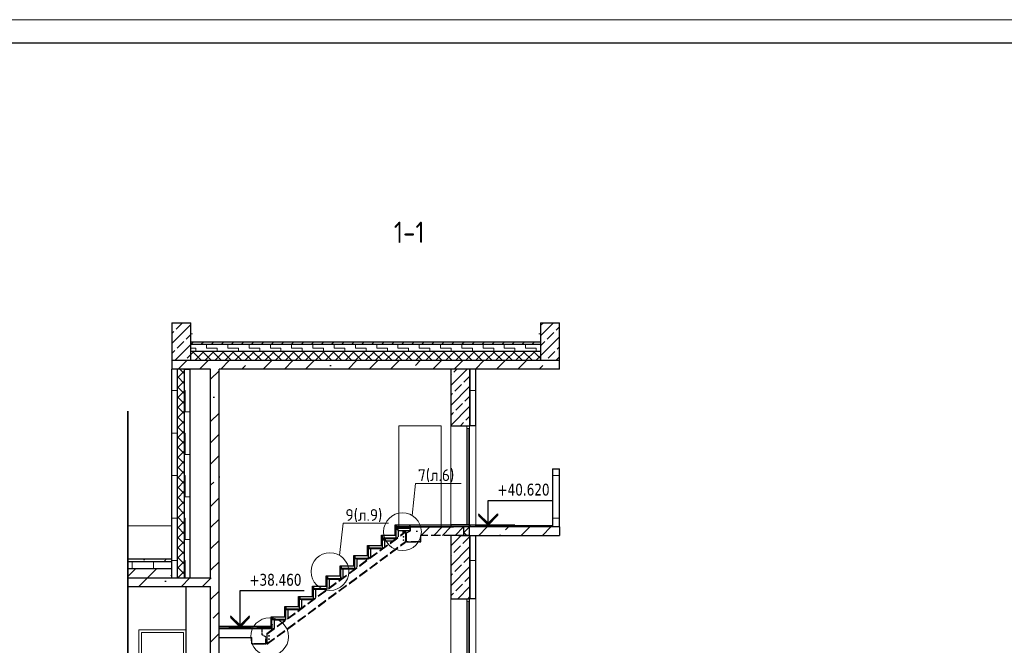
# Model space of a CAD drawing. Header units: millimetres. Extents: x 259029 to 2494469, y -731578 to -57567.
# Tile 129 of 207: x 348615 to 369447, y -493344 to -480100. Entities that reach past the tile are written whole.
import ezdxf
from ezdxf import colors
from ezdxf.entities.mleader import LeaderData, LeaderLine
from ezdxf.math import Vec2, Vec3

# ---------------------------------------------------------------- set-up
doc = ezdxf.new("R2010")
doc.units = ezdxf.units.MM
doc.linetypes.add('______2', pattern=[270, 200, -70])
for name, color, linetype, lineweight in [('1 Плита', 3, 'Continuous', 30), ('RAZMER', 100, 'Continuous', 15), ('Standard', 7, 'Continuous', 25), ('Общий01', 7, 'Continuous', 13), ('ПЛИТА', 152, 'Continuous', 35), ('РАЗРЕЗЫ', 10, 'Continuous', 60), ('Символы 0.20', 1, 'Continuous', 20), ('Стена', 7, 'Continuous', 50), ('Стена_ бетон не несущ.', 253, 'Continuous', 35), ('Стена_ бетон несущ.', 253, 'Continuous', 70), ('Текст', 41, 'Continuous', 30), ('ТОНКИЕ', 7, 'Continuous', 9)]:
    doc.layers.add(name, color=color, linetype=linetype, lineweight=lineweight)
doc.layers.add('ТОЛСТЫЕ_ОСНОВНЫЕ', color=6, linetype='Continuous')
doc.styles.add('TAHOMA', font='tahoma.ttf')
doc.styles.add('ГОСТ', font='GOST_Common.ttf')
pattern_1 = [(45, (-469993.1, -165551.34), (-449.0128, 449.0128), []), (45, (-469544.06, -165551.34), (-449.0128, 449.0128), [793.75, -158.75, 0, -158.75])]
pattern_2 = [(45, (20.4, -74328.7), (-449.0128, 449.0128), []), (45, (469.44, -74328.7), (-449.0128, 449.0128), [793.75, -158.75, 0, -158.75])]
pattern_3 = [(0, (348518.47, -543302.2), (450, 450), [450, -450]), (90, (348518.47, -543302.2), (-450, 450), [450, -450])]
pattern_4 = [(45, (347618.47, -544202.2), (-212.132, 212.132), []), (45, (347512.4, -544096.15), (-212.132, 212.132), [200, -70])]
pattern_5 = [(45, (347618.47, -544202.21), (-106.066, 106.066), []), (135, (347618.47, -544202.21), (-106.066, -106.066), [])]

# ---------------------------------------------------------------- blocks, each defined once
blk = doc.blocks.new('*U27')
at = {"layer": 'ТОЛСТЫЕ_ОСНОВНЫЕ', "color": 6}
blk.add_lwpolyline([(20, 5), (886, 5), (886, 415), (20, 415)], close=True, dxfattribs=at)
at = {"layer": 'ТОНКИЕ'}
blk.add_lwpolyline([(0, 0), (891, 0), (891, 420), (0, 420)], close=True, dxfattribs=at)
blk = doc.blocks.new('_None')
blk = doc.blocks.new('выаыв')
at = {"layer": 'Standard', "color": 7, "linetype": '______2', "lineweight": 30}
for p, q in [((483017, -472887), (483017, -472378)), ((486656, -473099), (486656, -472378)), ((482696, -473063), (483017, -472887)), ((482696, -473659), (482696, -473063)), ((482696, -473659), (482696, -473279)), ((483896, -473659), (483896, -473099)), ((486656, -473099), (483896, -473099)), ((483896, -473659), (482696, -473659)), ((483896, -473659), (482696, -473659)), ((482696, -473659), (483896, -473659)), ((483896, -473659), (482696, -473659))]:
    blk.add_line(p, q, dxfattribs=at)
at = {"layer": 'ПЛИТА', "color": 0, "lineweight": 30}
blk.add_line((483017, -472378), (486656, -472378), dxfattribs=at)

msp = doc.modelspace()

# ---------------------------------------------------------------- hatches: boundary and pattern name
at = {"layer": 'Standard', "linetype": 'Continuous', "lineweight": 13}
h = msp.add_hatch(dxfattribs=at)
h.set_pattern_fill('____', scale=225, style=0, pattern_type=2)
h.set_pattern_definition([(0, (348068.47, -543752.21), (225, 225), [225, -225]), (90, (348068.47, -543752.21), (-225, 225), [225, -225])])
h.paths.add_polyline_path([(352235.1, -486966.3), (352235.1, -487116.3), (359635.1, -487116.3), (359635.1, -486966.3)], flags=0)
h = msp.add_hatch(dxfattribs=at)
h.set_pattern_fill('____', scale=450, style=0, pattern_type=2)
h.set_pattern_definition(pattern_3)
h.paths.add_polyline_path([(351835.1, -487496.3), (351835.1, -491916.3), (351955.1, -491916.3), (351955.1, -487496.3)], flags=0)
h = msp.add_hatch(dxfattribs=at)
h.set_pattern_fill('__________6', scale=100, style=0, pattern_type=2)
h.set_pattern_definition(pattern_5)
h.paths.add_polyline_path([(351955.1, -487496.3), (351955.1, -491916.3), (352105.1, -491916.3), (352105.1, -487496.3)], flags=0)
h = msp.add_hatch(dxfattribs=at)
h.set_pattern_fill('____', scale=450, style=0, pattern_type=2)
h.set_pattern_definition(pattern_3)
h.paths.add_polyline_path([(352105.1, -487496.3), (352105.1, -491916.3), (352225.1, -491916.3), (352225.1, -487496.3)], flags=0)
h = msp.add_hatch(dxfattribs=at)
h.set_pattern_fill('____', scale=450, style=0, pattern_type=2)
h.set_pattern_definition(pattern_3)
h.paths.add_polyline_path([(358265.1, -488696.3), (358265.1, -487496.3), (358145.1, -487496.3), (358145.1, -488696.3)], flags=0)
h = msp.add_hatch(dxfattribs=at)
h.set_pattern_fill('____', scale=450, style=0, pattern_type=2)
h.set_pattern_definition(pattern_3)
h.paths.add_polyline_path([(359885.1, -490836.3), (360035.1, -490836.3), (360035.1, -489606.3), (359885.1, -489606.3)], flags=0)
h = msp.add_hatch(dxfattribs=at)
h.set_pattern_fill('____', scale=450, style=0, pattern_type=2)
h.set_pattern_definition(pattern_3)
h.paths.add_polyline_path([(358265.1, -492356.3), (358265.1, -491016.3), (358145.1, -491016.3), (358145.1, -492356.3)], flags=0)
h = msp.add_hatch(dxfattribs=at)
h.set_pattern_fill('____', scale=225, style=0, pattern_type=2)
h.set_pattern_definition([(0, (348068.47, -543752.21), (225, 225), [225, -225]), (90, (348068.47, -543752.21), (-225, 225), [225, -225])])
h.paths.add_polyline_path([(350899.9, -491566.3), (350899.9, -491716.3), (351835.1, -491716.3), (351835.1, -491566.3)])
at = {"layer": 'РАЗРЕЗЫ', "lineweight": 35}
h = msp.add_hatch(dxfattribs=at)
h.set_pattern_fill('ANSI31', color=256)
h.set_pattern_definition([(45, (260.0643, 180.1692), (-2.24506403, 2.24506403), [])])
h.paths.add_polyline_path([(353952.8, -492895.6, 0.5613599), (353945.9, -492899.9, 0.5613599), (353952.8, -492904.1)])
h.paths.add_polyline_path([(353955.4, -492899.9, 0.2809347), (353952.8, -492895.6), (353952.8, -492904.1, 0.2809347)])
at = {"layer": 'Стена_ бетон несущ.', "linetype": 'Continuous', "lineweight": 13}
h = msp.add_hatch(dxfattribs=at)
h.set_pattern_fill('__________7', color=9, scale=100, style=0, pattern_type=2)
h.set_pattern_definition(pattern_4)
h.paths.add_polyline_path([(351835.1, -486516.3), (351835.1, -487316.3), (352235.1, -487316.3), (352235.1, -486516.3)], flags=0)
h = msp.add_hatch(dxfattribs=at)
h.set_pattern_fill('__________7', color=9, scale=100, style=0, pattern_type=2)
h.set_pattern_definition(pattern_4)
h.paths.add_polyline_path([(359635.1, -486516.3), (359635.1, -487316.3), (360035.1, -487316.3), (360035.1, -486516.3)], flags=0)
h = msp.add_hatch(dxfattribs=at)
h.set_pattern_fill('__________5', scale=100, style=0, pattern_type=2)
h.set_pattern_definition([(45, (347618.47, -544202.2), (-212.132, 212.132), []), (45, (347512.4, -544096.15), (-212.132, 212.132), [])])
h.paths.add_polyline_path([(352235.1, -486916.3), (352235.1, -486966.3), (359635.1, -486966.3), (359635.1, -486916.3)], flags=0)
h = msp.add_hatch(dxfattribs=at)
h.set_pattern_fill('__________6', scale=100, style=0, pattern_type=2)
h.set_pattern_definition(pattern_5)
h.paths.add_polyline_path([(352235.1, -487116.3), (352235.1, -487316.3), (359635.1, -487316.3), (359635.1, -487116.3)], flags=0)
at = {"layer": 'Стена_ бетон несущ.', "linetype": 'Continuous', "lineweight": 25}
h = msp.add_hatch(dxfattribs=at)
h.set_pattern_fill('ANSI35', scale=100, style=0)
h.set_pattern_definition(pattern_2)
h.paths.add_polyline_path([(352835.1, -491916.3), (352835.1, -487496.3), (360035.1, -487496.3), (360035.1, -487316.3), (351835.1, -487316.3), (351835.1, -487496.3), (352655.1, -487496.3), (352655.1, -491916.3)])
at = {"layer": 'Стена_ бетон несущ.', "linetype": 'Continuous', "lineweight": 13}
h = msp.add_hatch(dxfattribs=at)
h.set_pattern_fill('__________7', color=9, scale=100, style=0, pattern_type=2)
h.set_pattern_definition(pattern_4)
h.paths.add_polyline_path([(358135.1, -488696.3), (358135.1, -487496.3), (357735.1, -487496.3), (357735.1, -488696.3)], flags=0)
h = msp.add_hatch(dxfattribs=at)
h.set_pattern_fill('__________7', color=9, scale=100, style=0, pattern_type=2)
h.set_pattern_definition(pattern_4)
h.paths.add_polyline_path([(357735.1, -490836.3), (358135.1, -490836.3), (358135.1, -490796.3), (357735.1, -490796.3)], flags=0)
at = {"layer": 'Стена_ бетон несущ.', "linetype": 'Continuous', "lineweight": 25}
h = msp.add_hatch(dxfattribs=at)
h.set_pattern_fill('ANSI35', scale=100, style=0)
h.set_pattern_definition([(45, (-469993.1, -157871.34), (-449.0128, 449.0128), []), (45, (-469544.06, -157871.34), (-449.0128, 449.0128), [793.75, -158.75, 0, -158.75])])
h.paths.add_polyline_path([(356635.1, -491016.3), (358005.2, -491016.3), (358005.2, -490836.3), (356635.1, -490836.3)])
h = msp.add_hatch(dxfattribs=at)
h.set_pattern_fill('ANSI35', scale=100, style=0)
h.set_pattern_definition([(45, (-469727.5, -157871.34), (-449.0128, 449.0128), []), (45, (-469278.47, -157871.34), (-449.0128, 449.0128), [793.75, -158.75, 0, -158.75])])
h.paths.add_polyline_path([(356900.7, -491016.3), (358270.8, -491016.3), (358270.8, -490836.3), (356900.7, -490836.3)])
h = msp.add_hatch(dxfattribs=at)
h.set_pattern_fill('ANSI35', scale=100, style=0)
h.set_pattern_definition([(45, (-469727.5, -157871.34), (-449.0128, 449.0128), []), (45, (-469278.47, -157871.34), (-449.0128, 449.0128), [793.75, -158.75, 0, -158.75])])
h.paths.add_polyline_path([(356900.7, -491016.3), (358270.8, -491016.3), (358270.8, -490836.3), (356900.7, -490836.3)])
at = {"layer": 'Стена_ бетон несущ.', "linetype": 'Continuous', "lineweight": 13}
h = msp.add_hatch(dxfattribs=at)
h.set_pattern_fill('__________6', scale=100, style=0, pattern_type=2)
h.set_pattern_definition(pattern_5)
h.paths.add_polyline_path([(358005.2, -491016.3), (358135.1, -491016.3), (358135.1, -490836.3), (358005.2, -490836.3)], flags=0)
at = {"layer": 'Стена_ бетон несущ.', "linetype": 'Continuous', "lineweight": 25}
h = msp.add_hatch(dxfattribs=at)
h.set_pattern_fill('ANSI35', scale=100, style=0)
h.set_pattern_definition(pattern_2)
h.paths.add_polyline_path([(358135.1, -490836.3), (358135.1, -491016.3), (360035.1, -491016.3), (360035.1, -490836.3)])
at = {"layer": 'Стена_ бетон несущ.', "linetype": 'Continuous', "lineweight": 13}
h = msp.add_hatch(dxfattribs=at)
h.set_pattern_fill('__________7', color=9, scale=100, style=0, pattern_type=2)
h.set_pattern_definition(pattern_4)
h.paths.add_polyline_path([(358135.1, -492356.3), (358135.1, -491016.3), (357735.1, -491016.3), (357735.1, -492356.3)], flags=0)
h = msp.add_hatch(dxfattribs=at)
h.set_pattern_fill('ANSI35', scale=100, style=0)
h.set_pattern_definition(pattern_1)
h.paths.add_polyline_path([(350899.9, -491516.3), (350899.9, -491566.3), (351835.1, -491566.3), (351835.1, -491516.3)])
h = msp.add_hatch(dxfattribs=at)
h.set_pattern_fill('ANSI35', scale=100, style=0)
h.set_pattern_definition(pattern_1)
h.paths.add_polyline_path([(350899.9, -491716.3), (350899.9, -491916.3), (351835.1, -491916.3), (351835.1, -491716.3)])
at = {"layer": 'Стена_ бетон несущ.', "linetype": 'Continuous', "lineweight": 25}
h = msp.add_hatch(dxfattribs=at)
h.set_pattern_fill('ANSI35', scale=100, style=0)
h.set_pattern_definition(pattern_1)
h.paths.add_polyline_path([(350899.9, -491916.3), (350899.9, -492096.3), (352835.1, -492096.3), (352835.1, -491916.3)])
h = msp.add_hatch(dxfattribs=at)
h.set_pattern_fill('ANSI35', scale=100, style=0)
h.set_pattern_definition(pattern_1)
h.paths.add_polyline_path([(352835.1, -495216.3), (352835.1, -492096.3), (352655.1, -492096.3), (352655.1, -495216.3)])

# ---------------------------------------------------------------- linework, layer by layer
at = {"color": 0}
msp.add_line((358135.1, -490796.3), (359093.4, -490796.3), dxfattribs=at)
at = {"color": 3, "linetype": 'Continuous'}
for p, q in [((356583, -490888.2), (356603.2, -490868)), ((356595.5, -490900.7), (356615.7, -490880.5)), ((356608, -490913.2), (356628.2, -490893)), ((356620.5, -490925.7), (356640.7, -490905.5)), ((356303.5, -491115.7), (356323.7, -491095.5)), ((356316, -491128.2), (356336.2, -491108)), ((356328.5, -491140.7), (356348.7, -491120.5))]:
    msp.add_line(p, q, dxfattribs=at)
at = {"color": 3, "linetype": 'Continuous', "lineweight": 30}
for points in [[(356850.5, -490859.3), (356606.4, -490859.3), (356606.4, -490862.3), (356850.5, -490862.3), (356850.5, -490859.3)], [(356843.2, -490859.3), (356606.4, -490859.3), (356606.4, -490862.3), (356843.2, -490862.3), (356843.2, -490859.3)], [(356551.2, -491074.3), (356314.4, -491074.3), (356314.4, -491077.3), (356551.2, -491077.3), (356551.2, -491074.3)], [(356259.2, -491289.3), (356022.4, -491289.3), (356022.4, -491292.3), (356259.2, -491292.3), (356259.2, -491289.3)], [(355967.2, -491504.3), (355730.4, -491504.3), (355730.4, -491507.3), (355967.2, -491507.3), (355967.2, -491504.3)], [(355675.2, -491719.3), (355438.4, -491719.3), (355438.4, -491722.3), (355675.2, -491722.3), (355675.2, -491719.3)], [(355383.2, -491934.3), (355146.4, -491934.3), (355146.4, -491937.3), (355383.2, -491937.3), (355383.2, -491934.3)], [(355091.2, -492149.3), (354854.4, -492149.3), (354854.4, -492152.3), (355091.2, -492152.3), (355091.2, -492149.3)], [(354799.2, -492364.3), (354562.4, -492364.3), (354562.4, -492367.3), (354799.2, -492367.3), (354799.2, -492364.3)], [(354507.5, -492579.3), (354270.6, -492579.3), (354270.6, -492582.3), (354507.5, -492582.3), (354507.5, -492579.3)], [(354215.5, -492794.3), (353978.6, -492794.3), (353978.6, -492797.3), (354215.5, -492797.3), (354215.5, -492794.3)]]:
    msp.add_lwpolyline(points, dxfattribs=at)
at = {"layer": '1 Плита', "color": 2, "linetype": 'Continuous', "lineweight": 30}
for points in [[(356591.6, -490862.3), (356628.3, -490862.3, -0.4142136), (356630.6, -490864.6), (356630.6, -490866.3), (356580.6, -490866.3), (356580.6, -490816.3), (356582.3, -490816.3, -0.4142136), (356584.6, -490818.6), (356584.6, -490855.3, 0.4142136)], [(356591.6, -490862.3), (356628.3, -490862.3, -0.4142136), (356630.6, -490864.6), (356630.6, -490866.3), (356580.6, -490866.3), (356580.6, -490816.3), (356582.3, -490816.3, -0.4142136), (356584.6, -490818.6), (356584.6, -490855.3, 0.4142136)], [(356591.6, -490862.3), (356628.3, -490862.3, -0.4142136), (356630.6, -490864.6), (356630.6, -490866.3), (356580.6, -490866.3), (356580.6, -490816.3), (356582.3, -490816.3, -0.4142136), (356584.6, -490818.6), (356584.6, -490855.3, 0.4142136)], [(356591.6, -490862.3), (356628.3, -490862.3, -0.4142136), (356630.6, -490864.6), (356630.6, -490866.3), (356580.6, -490866.3), (356580.6, -490816.3), (356582.3, -490816.3, -0.4142136), (356584.6, -490818.6), (356584.6, -490855.3, 0.4142136)], [(356861.6, -490862.3), (356824.9, -490862.3, 0.4142136), (356822.6, -490864.6), (356822.6, -490866.3), (356872.6, -490866.3), (356872.6, -490816.3), (356870.9, -490816.3, 0.4142136), (356868.6, -490818.6), (356868.6, -490855.3, -0.4142136)], [(356864.9, -490862.3), (356828.2, -490862.3, 0.4142136), (356825.9, -490864.6), (356825.9, -490866.3), (356875.9, -490866.3), (356875.9, -490816.3), (356874.2, -490816.3, 0.4142136), (356871.9, -490818.6), (356871.9, -490855.3, -0.4142136)], [(356299.6, -491077.3), (356336.3, -491077.3, -0.4142136), (356338.6, -491079.6), (356338.6, -491081.3), (356288.6, -491081.3), (356288.6, -491031.3), (356290.3, -491031.3, -0.4142136), (356292.6, -491033.6), (356292.6, -491070.3, 0.4142136)], [(356299.6, -491077.3), (356336.3, -491077.3, -0.4142136), (356338.6, -491079.6), (356338.6, -491081.3), (356288.6, -491081.3), (356288.6, -491031.3), (356290.3, -491031.3, -0.4142136), (356292.6, -491033.6), (356292.6, -491070.3, 0.4142136)], [(356569.6, -491077.3), (356532.9, -491077.3, 0.4142136), (356530.6, -491079.6), (356530.6, -491081.3), (356580.6, -491081.3), (356580.6, -491031.3), (356578.9, -491031.3, 0.4142136), (356576.6, -491033.6), (356576.6, -491070.3, -0.4142136)], [(356007.6, -491292.3), (356044.3, -491292.3, -0.4142136), (356046.6, -491294.6), (356046.6, -491296.3), (355996.6, -491296.3), (355996.6, -491246.3), (355998.3, -491246.3, -0.4142136), (356000.6, -491248.6), (356000.6, -491285.3, 0.4142136)], [(356007.6, -491292.3), (356044.3, -491292.3, -0.4142136), (356046.6, -491294.6), (356046.6, -491296.3), (355996.6, -491296.3), (355996.6, -491246.3), (355998.3, -491246.3, -0.4142136), (356000.6, -491248.6), (356000.6, -491285.3, 0.4142136)], [(356277.6, -491292.3), (356240.9, -491292.3, 0.4142136), (356238.6, -491294.6), (356238.6, -491296.3), (356288.6, -491296.3), (356288.6, -491246.3), (356286.9, -491246.3, 0.4142136), (356284.6, -491248.6), (356284.6, -491285.3, -0.4142136)], [(355715.6, -491507.3), (355752.3, -491507.3, -0.4142136), (355754.6, -491509.6), (355754.6, -491511.3), (355704.6, -491511.3), (355704.6, -491461.3), (355706.3, -491461.3, -0.4142136), (355708.6, -491463.6), (355708.6, -491500.3, 0.4142136)], [(355715.6, -491507.3), (355752.3, -491507.3, -0.4142136), (355754.6, -491509.6), (355754.6, -491511.3), (355704.6, -491511.3), (355704.6, -491461.3), (355706.3, -491461.3, -0.4142136), (355708.6, -491463.6), (355708.6, -491500.3, 0.4142136)], [(355985.6, -491507.3), (355948.9, -491507.3, 0.4142136), (355946.6, -491509.6), (355946.6, -491511.3), (355996.6, -491511.3), (355996.6, -491461.3), (355994.9, -491461.3, 0.4142136), (355992.6, -491463.6), (355992.6, -491500.3, -0.4142136)], [(355423.6, -491722.3), (355460.3, -491722.3, -0.4142136), (355462.6, -491724.6), (355462.6, -491726.3), (355412.6, -491726.3), (355412.6, -491676.3), (355414.3, -491676.3, -0.4142136), (355416.6, -491678.6), (355416.6, -491715.3, 0.4142136)], [(355423.6, -491722.3), (355460.3, -491722.3, -0.4142136), (355462.6, -491724.6), (355462.6, -491726.3), (355412.6, -491726.3), (355412.6, -491676.3), (355414.3, -491676.3, -0.4142136), (355416.6, -491678.6), (355416.6, -491715.3, 0.4142136)], [(355693.6, -491722.3), (355656.9, -491722.3, 0.4142136), (355654.6, -491724.6), (355654.6, -491726.3), (355704.6, -491726.3), (355704.6, -491676.3), (355702.9, -491676.3, 0.4142136), (355700.6, -491678.6), (355700.6, -491715.3, -0.4142136)], [(355131.6, -491937.3), (355168.3, -491937.3, -0.4142136), (355170.6, -491939.6), (355170.6, -491941.3), (355120.6, -491941.3), (355120.6, -491891.3), (355122.3, -491891.3, -0.4142136), (355124.6, -491893.6), (355124.6, -491930.3, 0.4142136)], [(355131.6, -491937.3), (355168.3, -491937.3, -0.4142136), (355170.6, -491939.6), (355170.6, -491941.3), (355120.6, -491941.3), (355120.6, -491891.3), (355122.3, -491891.3, -0.4142136), (355124.6, -491893.6), (355124.6, -491930.3, 0.4142136)], [(355401.6, -491937.3), (355364.9, -491937.3, 0.4142136), (355362.6, -491939.6), (355362.6, -491941.3), (355412.6, -491941.3), (355412.6, -491891.3), (355410.9, -491891.3, 0.4142136), (355408.6, -491893.6), (355408.6, -491930.3, -0.4142136)], [(354839.6, -492152.3), (354876.3, -492152.3, -0.4142136), (354878.6, -492154.6), (354878.6, -492156.3), (354828.6, -492156.3), (354828.6, -492106.3), (354830.3, -492106.3, -0.4142136), (354832.6, -492108.6), (354832.6, -492145.3, 0.4142136)], [(354839.6, -492152.3), (354876.3, -492152.3, -0.4142136), (354878.6, -492154.6), (354878.6, -492156.3), (354828.6, -492156.3), (354828.6, -492106.3), (354830.3, -492106.3, -0.4142136), (354832.6, -492108.6), (354832.6, -492145.3, 0.4142136)], [(355109.6, -492152.3), (355072.9, -492152.3, 0.4142136), (355070.6, -492154.6), (355070.6, -492156.3), (355120.6, -492156.3), (355120.6, -492106.3), (355118.9, -492106.3, 0.4142136), (355116.6, -492108.6), (355116.6, -492145.3, -0.4142136)], [(354547.6, -492367.3), (354584.3, -492367.3, -0.4142136), (354586.6, -492369.6), (354586.6, -492371.3), (354536.6, -492371.3), (354536.6, -492321.3), (354538.3, -492321.3, -0.4142136), (354540.6, -492323.6), (354540.6, -492360.3, 0.4142136)], [(354547.6, -492367.3), (354584.3, -492367.3, -0.4142136), (354586.6, -492369.6), (354586.6, -492371.3), (354536.6, -492371.3), (354536.6, -492321.3), (354538.3, -492321.3, -0.4142136), (354540.6, -492323.6), (354540.6, -492360.3, 0.4142136)], [(354817.6, -492367.3), (354780.9, -492367.3, 0.4142136), (354778.6, -492369.6), (354778.6, -492371.3), (354828.6, -492371.3), (354828.6, -492321.3), (354826.9, -492321.3, 0.4142136), (354824.6, -492323.6), (354824.6, -492360.3, -0.4142136)], [(354255.8, -492582.3), (354292.5, -492582.3, -0.4142136), (354294.8, -492584.6), (354294.8, -492586.3), (354244.8, -492586.3), (354244.8, -492536.3), (354246.5, -492536.3, -0.4142136), (354248.8, -492538.6), (354248.8, -492575.3, 0.4142136)], [(354255.8, -492582.3), (354292.5, -492582.3, -0.4142136), (354294.8, -492584.6), (354294.8, -492586.3), (354244.8, -492586.3), (354244.8, -492536.3), (354246.5, -492536.3, -0.4142136), (354248.8, -492538.6), (354248.8, -492575.3, 0.4142136)], [(354525.8, -492582.3), (354489.1, -492582.3, 0.4142136), (354486.8, -492584.6), (354486.8, -492586.3), (354536.8, -492586.3), (354536.8, -492536.3), (354535.1, -492536.3, 0.4142136), (354532.8, -492538.6), (354532.8, -492575.3, -0.4142136)], [(353963.8, -492797.3), (354000.5, -492797.3, -0.4142136), (354002.8, -492799.6), (354002.8, -492801.3), (353952.8, -492801.3), (353952.8, -492751.3), (353954.5, -492751.3, -0.4142136), (353956.8, -492753.6), (353956.8, -492790.3, 0.4142136)], [(353963.8, -492797.3), (354000.5, -492797.3, -0.4142136), (354002.8, -492799.6), (354002.8, -492801.3), (353952.8, -492801.3), (353952.8, -492751.3), (353954.5, -492751.3, -0.4142136), (353956.8, -492753.6), (353956.8, -492790.3, 0.4142136)], [(354233.8, -492797.3), (354197.1, -492797.3, 0.4142136), (354194.8, -492799.6), (354194.8, -492801.3), (354244.8, -492801.3), (354244.8, -492751.3), (354243.1, -492751.3, 0.4142136), (354240.8, -492753.6), (354240.8, -492790.3, -0.4142136)]]:
    msp.add_lwpolyline(points, format="xyb", close=True, dxfattribs=at)
at = {"layer": 'RAZMER'}
for centre in [(356736.3, -491045.5, 0), (356736.3, -491115.5, 0), (353889.7, -493142.2, 0), (353889.7, -493212.2, 0)]:
    msp.add_circle(centre, 8, dxfattribs=at)
at = {"layer": 'Standard', "color": 7, "linetype": 'Continuous', "lineweight": 25}
for p, q in [((352655.1, -491916.3), (352655.1, -487496.3)), ((352835.1, -492096.3), (352835.1, -487496.3)), ((358525.7, -490797.3), (358525.7, -490277.3)), ((358525.7, -490277.3), (359885.7, -490277.3)), ((358325.7, -490557.3), (358525.7, -490757.3)), ((358525.7, -490777.3), (358325.7, -490577.3)), ((358525.7, -490757.3), (358725.7, -490557.3)), ((358725.7, -490577.3), (358525.7, -490777.3)), ((358725.7, -490557.3), (358725.7, -490577.3)), ((358725.7, -490577.3), (358725.7, -490597.3)), ((358525.7, -490797.3), (358325.7, -490597.3)), ((358725.7, -490597.3), (358525.7, -490797.3)), ((358135.1, -491016.3), (358135.1, -490836.3)), ((352835.1, -493216.3), (352835.1, -491916.3)), ((352655.1, -495216.3), (352655.1, -492096.3)), ((353277, -492956.3), (353277, -492186.3)), ((353277, -492186.3), (354637, -492186.3)), ((353077, -492716.3), (353277, -492916.3)), ((353277, -492936.3), (353077, -492736.3)), ((353277, -492956.3), (353077, -492756.3)), ((353277, -492916.3), (353477, -492716.3)), ((353477, -492736.3), (353277, -492936.3)), ((353477, -492756.3), (353277, -492956.3)), ((353037, -492945.2), (353517, -492945.2)), ((353037, -492945.2), (353517, -492945.2)), ((353037, -492956.3), (353517, -492956.3)), ((352835.1, -498696.3), (352835.1, -493173.5)), ((352835.1, -498696.3), (352835.1, -493173.5))]:
    msp.add_line(p, q, dxfattribs=at)
at = {"layer": 'Standard', "color": 7, "linetype": 'Continuous', "lineweight": 13}
for p, q in [((358079.1, -488696.3), (358079.1, -488752.3)), ((358135.1, -488752.3), (358135.1, -488696.3)), ((358079.1, -488752.3), (358135.1, -488752.3)), ((358079.1, -488752.3), (358079.1, -490796.3)), ((358107.1, -490795.3), (358107.1, -488752.3)), ((358135.1, -490796.3), (358135.1, -488752.3)), ((358079.1, -492356.3), (358079.1, -492412.3)), ((358079.1, -492356.3), (358079.1, -492412.3)), ((358079.1, -492412.3), (358079.1, -495116.3)), ((358079.1, -492412.3), (358135.1, -492412.3)), ((358079.1, -492412.3), (358135.1, -492412.3)), ((358107.1, -495115.3), (358107.1, -492412.3)), ((358135.1, -492412.3), (358135.1, -492356.3)), ((358135.1, -492412.3), (358135.1, -492356.3)), ((358135.1, -495116.3), (358135.1, -492412.3)), ((352079.1, -493072.3), (351191.1, -493072.3)), ((351191.1, -493072.3), (351191.1, -495116.3)), ((352079.1, -495116.3), (352079.1, -493072.3))]:
    msp.add_line(p, q, dxfattribs=at)
at = {"layer": 'Standard', "color": 253, "linetype": '______2', "lineweight": 30, "true_color": 0xababab}
for p, q in [((353845.1, -493095.4), (356781.3, -490933.5)), ((353845.1, -493106.2), (356781.3, -490944.3)), ((353846.2, -493308), (356781.3, -491146.9)), ((353847.2, -493319.7), (356781.3, -491159.3))]:
    msp.add_line(p, q, dxfattribs=at)
at = {"layer": 'Standard', "color": 7, "linetype": '______2', "lineweight": 30}
for p, q in [((356801.3, -490962.2), (356881.5, -490918.1)), ((356801.3, -491156.3), (356801.3, -490962.2)), ((356881.5, -490918.1), (356881.5, -490836.2)), ((356801.3, -491156.3), (356801.3, -491061.3)), ((356801.3, -491156.3), (356801.3, -491061.3)), ((357101.3, -491156.3), (356801.3, -491156.3)), ((357101.3, -491156.3), (356801.3, -491156.3)), ((356801.3, -491156.3), (357101.3, -491156.3)), ((357101.3, -491156.3), (356801.3, -491156.3)), ((357101.3, -491156.3), (356801.3, -491156.3)), ((357101.3, -491156.3), (356801.3, -491156.3)), ((356801.3, -491156.3), (357101.3, -491156.3)), ((357101.3, -491156.3), (356801.3, -491156.3)), ((357101.3, -491156.3), (357101.3, -491016.3)), ((357791.3, -491016.3), (357101.3, -491016.3)), ((357101.3, -491156.3), (357101.3, -491016.3)), ((357791.3, -491016.3), (357101.3, -491016.3)), ((352835.1, -493175.3), (352835.1, -492995.2)), ((352835.1, -493175.3), (353525.1, -493175.3)), ((353525.1, -493315.3), (353525.1, -493175.3)), ((353825.1, -493315.3), (353825.1, -493220.3)), ((353525.1, -493315.3), (353825.1, -493315.3)), ((353525.1, -493315.3), (353825.1, -493315.3)), ((353825.1, -493315.3), (353525.1, -493315.3)), ((353525.1, -493315.3), (353825.1, -493315.3))]:
    msp.add_line(p, q, dxfattribs=at)
at = {"layer": 'Общий01', "color": 7, "linetype": 'Continuous', "lineweight": 25}
for p, q in [((352235.1, -486916.3), (359635.1, -486916.3)), ((352235.1, -486966.3), (359635.1, -486966.3)), ((352235.1, -487116.3), (359635.1, -487116.3)), ((358265.1, -490806.3), (359885.1, -490806.3)), ((358265.1, -490806.3), (359885.1, -490806.3)), ((357901.1, -491016.3), (360035.1, -491016.3)), ((350899.9, -491516.3), (351835.1, -491516.3)), ((350899.9, -491566.3), (351835.1, -491566.3)), ((350899.9, -491716.3), (351835.1, -491716.3)), ((350899.9, -491916.3), (352655.1, -491916.3)), ((350899.9, -492096.3), (352655.1, -492096.3))]:
    msp.add_line(p, q, dxfattribs=at)
at = {"layer": 'ПЛИТА', "color": 0}
msp.add_line((350899.9, -488390.6), (350899.9, -515811.2), dxfattribs=at)
at = {"layer": 'ПЛИТА', "color": 0, "lineweight": 30}
for p, q in [((356880.6, -490836.3), (357791.3, -490836.2)), ((356881.5, -490836.2), (357791.3, -490836.2)), ((352835.1, -493175.3), (353525.1, -493175.3))]:
    msp.add_line(p, q, dxfattribs=at)
at = {"layer": 'РАЗРЕЗЫ', "color": 3, "lineweight": 30}
for p, q in [((356580.6, -491081.3), (356580.6, -490826.3)), ((356580.6, -491081.3), (356580.6, -490826.3)), ((356622.6, -490866.3), (356850.9, -490866.3)), ((356622.6, -490866.3), (356872.6, -490866.3)), ((356630.6, -491044.5), (356630.6, -490916.3)), ((356630.6, -491044.5), (356630.6, -490916.3)), ((356630.6, -490916.3), (356875.9, -490916.3)), ((356731.3, -490970.3), (356731.3, -490916.3)), ((356731.3, -490970.3), (356731.3, -490916.3)), ((356781.3, -490933.5), (356781.3, -490916.3)), ((356781.3, -490933.5), (356781.3, -490916.3)), ((356875.9, -490916.3), (356875.9, -490866.3)), ((356288.6, -491296.3), (356288.6, -491041.3)), ((356288.6, -491296.3), (356288.6, -491041.3)), ((356288.6, -491296.3), (356288.6, -491041.3)), ((356330.6, -491081.3), (356580.6, -491081.3)), ((356338.6, -491259.5), (356338.6, -491081.3)), ((356338.6, -491259.5), (356338.6, -491131.3)), ((356338.6, -491259.5), (356338.6, -491131.3)), ((356338.6, -491131.3), (356506.4, -491131.3)), ((355996.6, -491511.3), (355996.6, -491256.3)), ((356038.6, -491296.3), (356288.6, -491296.3)), ((356046.6, -491474.5), (356046.6, -491296.3)), ((355704.6, -491726.3), (355704.6, -491471.3)), ((355746.6, -491511.3), (355996.6, -491511.3)), ((355754.6, -491689.5), (355754.6, -491511.3)), ((355412.6, -491941.3), (355412.6, -491686.3)), ((355454.6, -491726.3), (355704.6, -491726.3)), ((355462.6, -491904.5), (355462.6, -491726.3)), ((355120.6, -492156.3), (355120.6, -491901.3)), ((355162.6, -491941.3), (355412.6, -491941.3)), ((355170.6, -492119.5), (355170.6, -491941.3)), ((354828.6, -492371.3), (354828.6, -492116.3)), ((354870.6, -492156.3), (355120.6, -492156.3)), ((354878.6, -492334.5), (354878.6, -492156.3)), ((354536.6, -492586.3), (354536.6, -492331.3)), ((354578.6, -492371.3), (354828.6, -492371.3)), ((354586.6, -492549.5), (354586.6, -492371.3)), ((354244.8, -492801.1), (354244.8, -492546.3)), ((354286.8, -492586.3), (354536.8, -492586.3)), ((354294.8, -492764.3), (354294.8, -492586.3)), ((353952.8, -493016.1), (353952.8, -492761.3)), ((353994.8, -492801.3), (354244.8, -492801.3)), ((354002.8, -492979.3), (354002.8, -492801.3))]:
    msp.add_line(p, q, dxfattribs=at)
at = {"layer": 'РАЗРЕЗЫ', "color": 2, "lineweight": -2}
for p, q in [((356580.6, -490866.3), (356630.6, -490916.3)), ((360035.1, -490836.3), (356880.6, -490836.3)), ((356288.6, -491081.3), (356338.6, -491131.3))]:
    msp.add_line(p, q, dxfattribs=at)
at = {"layer": 'РАЗРЕЗЫ', "color": 2, "lineweight": 30}
for p, q in [((356781.3, -490933.5), (356781.3, -491159.3)), ((353845.1, -493095.4), (353845.1, -493321.2)), ((353845.1, -493139.3), (353845.1, -493251.6))]:
    msp.add_line(p, q, dxfattribs=at)
at = {"layer": 'РАЗРЕЗЫ', "color": 1, "lineweight": 30}
msp.add_lwpolyline([(353933.1, -492956.3), (353933.1, -492740.3), (354224.8, -492740.3), (354224.8, -492524.3), (354516.6, -492524.3), (354516.6, -492308.3), (354808.6, -492308.3), (354808.6, -492092.3), (355100.6, -492092.3), (355100.6, -491876.3), (355392.6, -491876.3), (355392.6, -491660.3), (355684.6, -491660.3), (355684.6, -491444.3), (355976.6, -491444.3), (355976.6, -491228.3), (356268.6, -491228.3), (356268.6, -491012.3), (356560.6, -491012.3), (356560.6, -490796.3), (356560.6, -490796.3)], dxfattribs=at)
at = {"layer": 'РАЗРЕЗЫ', "color": 2, "lineweight": -2}
msp.add_lwpolyline([(356560.6, -490796.3), (358135.1, -490796.3), (358135.1, -490836.3), (356560.6, -490836.3)], close=True, dxfattribs=at)
at = {"layer": 'РАЗРЕЗЫ', "color": 2, "lineweight": 35}
msp.add_lwpolyline([(353631.6, -492988.7), (353947.4, -492988.7), (353947.4, -492903.3)], dxfattribs=at)
msp.add_circle((353950.7, -492899.9), 4.75, dxfattribs=at)
at = {"layer": 'Символы 0.20'}
for centre in [(356713.4, -490938.9), (355179.3, -491782.7), (353902.6, -493160.9)]:
    msp.add_circle(centre, 400, dxfattribs=at)
at = {"layer": 'Стена', "color": 7, "linetype": 'Continuous', "lineweight": 13}
for p, q in [((352272.2, -486751.8), (352235.1, -486751.8)), ((359598.1, -486751.8), (359635.1, -486751.8)), ((357535.1, -488696.3), (356635.1, -488696.3)), ((356635.1, -488696.3), (356635.1, -490836.3)), ((357535.1, -490836.3), (357535.1, -488696.3))]:
    msp.add_line(p, q, dxfattribs=at)
at = {"layer": 'Стена', "color": 7, "linetype": 'Continuous', "lineweight": 25}
for p, q in [((360035.1, -487316.3), (351835.1, -487316.3)), ((351835.1, -487316.3), (351835.1, -487496.3)), ((360035.1, -487496.3), (360035.1, -487316.3)), ((352655.1, -487496.3), (351835.1, -487496.3)), ((360035.1, -487496.3), (352835.1, -487496.3)), ((353935.1, -492945.2), (352835.1, -492945.2)), ((353935.1, -492945.2), (352835.1, -492945.2)), ((353952.8, -492945.2), (352835.1, -492945.2)), ((353952.8, -492956.3), (352835.1, -492956.3))]:
    msp.add_line(p, q, dxfattribs=at)
at = {"layer": 'Стена', "color": 34, "linetype": 'Continuous', "lineweight": 25}
for p, q in [((358145.1, -488696.3), (358145.1, -487496.3)), ((358265.1, -488696.3), (358265.1, -487496.3)), ((358265.1, -488696.3), (358135.1, -488696.3)), ((359885.1, -489606.3), (360035.1, -489606.3)), ((359885.1, -489606.3), (359885.1, -490836.3)), ((360035.1, -490836.3), (360035.1, -489606.3)), ((358135.1, -490796.3), (358265.1, -490796.3)), ((358145.1, -490836.3), (358145.1, -490796.3)), ((358265.1, -490836.3), (358265.1, -490796.3)), ((358145.1, -492356.3), (358145.1, -491016.3)), ((358265.1, -492356.3), (358265.1, -491016.3)), ((358265.1, -492356.3), (358135.1, -492356.3)), ((358265.1, -492356.3), (358135.1, -492356.3))]:
    msp.add_line(p, q, dxfattribs=at)
at = {"layer": 'Стена', "color": 34, "linetype": 'Continuous', "lineweight": 13}
for p, q in [((358265.1, -490796.3), (358265.1, -488696.3)), ((358265.1, -495116.3), (358265.1, -492356.3))]:
    msp.add_line(p, q, dxfattribs=at)
at = {"layer": 'Стена_ бетон не несущ.', "color": 45, "linetype": 'Continuous', "lineweight": 25}
for p, q in [((351835.1, -491916.3), (351835.1, -487496.3)), ((351955.1, -491916.3), (351955.1, -487496.3)), ((351955.1, -491916.3), (351955.1, -487496.3)), ((352105.1, -491916.3), (352105.1, -487496.3)), ((352105.1, -491916.3), (352105.1, -487496.3)), ((352225.1, -491916.3), (352225.1, -487496.3)), ((352135.1, -495116.3), (352135.1, -492096.3))]:
    msp.add_line(p, q, dxfattribs=at)
at = {"layer": 'Стена_ бетон не несущ.', "color": 7, "linetype": 'Continuous', "lineweight": 13}
for p, q in [((352135.1, -493016.3), (351135.1, -493016.3)), ((351135.1, -493016.3), (351135.1, -495116.3)), ((352135.1, -495216.3), (352135.1, -493016.3))]:
    msp.add_line(p, q, dxfattribs=at)
at = {"layer": 'Стена_ бетон несущ.', "color": 9, "linetype": 'Continuous', "lineweight": 25}
for p, q in [((351835.1, -486516.3), (351835.1, -487316.3)), ((351835.1, -486516.3), (352235.1, -486516.3)), ((352235.1, -487316.3), (352235.1, -486516.3)), ((359635.1, -486516.3), (359635.1, -487316.3)), ((359635.1, -486516.3), (360035.1, -486516.3)), ((360035.1, -487316.3), (360035.1, -486516.3)), ((358135.1, -487496.3), (357735.1, -487496.3)), ((357735.1, -487496.3), (357735.1, -488696.3)), ((358135.1, -487496.3), (358135.1, -488696.3)), ((357735.1, -488696.3), (358135.1, -488696.3)), ((358135.1, -490796.3), (357735.1, -490796.3)), ((357735.1, -490796.3), (357735.1, -490836.3)), ((358135.1, -490836.3), (358135.1, -490796.3)), ((358135.1, -491016.3), (357735.1, -491016.3)), ((358135.1, -491016.3), (357735.1, -491016.3)), ((357735.1, -491016.3), (357735.1, -492356.3)), ((357735.1, -491016.3), (357735.1, -491276.3)), ((358135.1, -491016.3), (358135.1, -492356.3)), ((357735.1, -492356.3), (358135.1, -492356.3)), ((357735.1, -492356.3), (358135.1, -492356.3))]:
    msp.add_line(p, q, dxfattribs=at)
at = {"layer": 'Стена_ бетон несущ.', "color": 9, "linetype": 'Continuous', "lineweight": 13}
for p, q in [((357735.1, -488696.3), (357735.1, -490796.3)), ((350899.9, -490816.3), (351835.1, -490816.3)), ((357735.1, -492356.3), (357735.1, -495116.3))]:
    msp.add_line(p, q, dxfattribs=at)
at = {"layer": 'Стена_ бетон несущ.', "color": 7, "linetype": 'Continuous', "lineweight": 25}
for p, q in [((358005.2, -490836.3), (358005.2, -491016.3)), ((358005.2, -490836.3), (358005.2, -491016.3)), ((358005.2, -490836.3), (358005.2, -491016.3)), ((358135.1, -491016.3), (358135.1, -490836.3)), ((360035.1, -490836.3), (360035.1, -491016.3))]:
    msp.add_line(p, q, dxfattribs=at)

# ---------------------------------------------------------------- block references
at = {"xscale": 100, "yscale": 100, "zscale": 100}
msp.add_blockref('*U27', (316337.4, -522100), dxfattribs=at)
at = {"layer": 'РАЗРЕЗЫ', "color": 2, "lineweight": -2, "xscale": -0.25, "yscale": 0.25, "zscale": 0.25}
msp.add_blockref('выаыв', (474499.2, -374900.6), dxfattribs=at)

# ---------------------------------------------------------------- texts
at = {"layer": 'Standard', "color": 7, "linetype": 'Continuous', "lineweight": 25, "char_height": 250, "attachment_point": 7, "style": 'TAHOMA'}
for s, insert, width in [('{\\W0.86;+40.620}', (358725.7, -490177.3), 1028.162), ('{\\W0.86;+38.460}', (353477, -492086.3), 1183.813)]:
    msp.add_mtext(s, dxfattribs=dict(at, insert=insert, width=width))
at = {"layer": 'Текст', "ltscale": 6, "insert": (356857, -484375.7), "char_height": 450, "width": 9466.585, "attachment_point": 2, "style": 'ГОСТ'}
msp.add_mtext('{\\W0.9;1-1}', dxfattribs=at)

# ---------------------------------------------------------------- leaders
at = {"layer": 'Символы 0.20'}
ml = msp.add_multileader_mtext('Standard', dxfattribs=at)
ml.set_content('7(л.6)', color=256, style='ГОСТ')
ml.set_leader_properties(color=256, linetype='ByLayer', lineweight=-1)
ml.set_arrow_properties(name='NONE')
ml.build(insert=Vec2(0, 0))
ml.multileader.update_dxf_attribs({"text_left_attachment_type": 6, "text_right_attachment_type": 6, "dogleg_length": 0.25, "arrow_head_size": 200, "scale": 100})
ctx = ml.context
ctx.base_point, ctx.scale, ctx.char_height, ctx.arrow_head_size, ctx.landing_gap_size, ctx.plane_origin = Vec3(357015.2, -489916.1), 100, 250, 200, 25, Vec3(358229.3, -492050.6)
ctx.left_attachment, ctx.right_attachment = 6, 6
notes = []
notes.append((ctx, [(0, (1, 1, 0), (356990.2, -489916.1), (1, 0), 25, [(0, [(356918.4, -490595.5)], 0, [])])]))
ctx.mtext.insert, ctx.mtext.width, ctx.mtext.flow_direction = Vec3(357040.2, -489616.1), 792.21, 5
ml = msp.add_multileader_mtext('Standard', dxfattribs=at)
ml.set_content('9(л.9)', color=256, style='ГОСТ')
ml.set_leader_properties(color=256, linetype='ByLayer', lineweight=-1)
ml.set_arrow_properties(name='NONE')
ml.build(insert=Vec2(0, 0))
ml.multileader.update_dxf_attribs({"text_left_attachment_type": 6, "text_right_attachment_type": 6, "dogleg_length": 0.25, "arrow_head_size": 200, "scale": 100})
ctx = ml.context
ctx.base_point, ctx.scale, ctx.char_height, ctx.arrow_head_size, ctx.landing_gap_size, ctx.plane_origin = Vec3(355481.1, -490759.8), 100, 250, 200, 25, Vec3(356695.2, -492894.3)
ctx.left_attachment, ctx.right_attachment = 6, 6
notes.append((ctx, [(0, (1, 1, 0), (355456.1, -490759.8), (1, 0), 25, [(0, [(355384.3, -491439.2)], 0, [])])]))
ctx.mtext.insert, ctx.mtext.width, ctx.mtext.flow_direction = Vec3(355506.1, -490459.8), 792.21, 5
for ctx, leaders in notes:
    for number, flags, end, landing, length, lines in leaders:
        leader = LeaderData()
        leader.index, (leader.has_last_leader_line, leader.has_dogleg_vector, leader.attachment_direction) = number, flags
        leader.last_leader_point, leader.dogleg_vector, leader.dogleg_length = Vec3(end), Vec3(landing), length
        for number, points, colour, breaks in lines:
            line = LeaderLine()
            line.index, line.vertices, line.color, line.breaks = number, Vec3.list(points), colors.encode_raw_color(colour), breaks
            leader.lines.append(line)
        ctx.leaders.append(leader)

doc.saveas('drawing.dxf')
